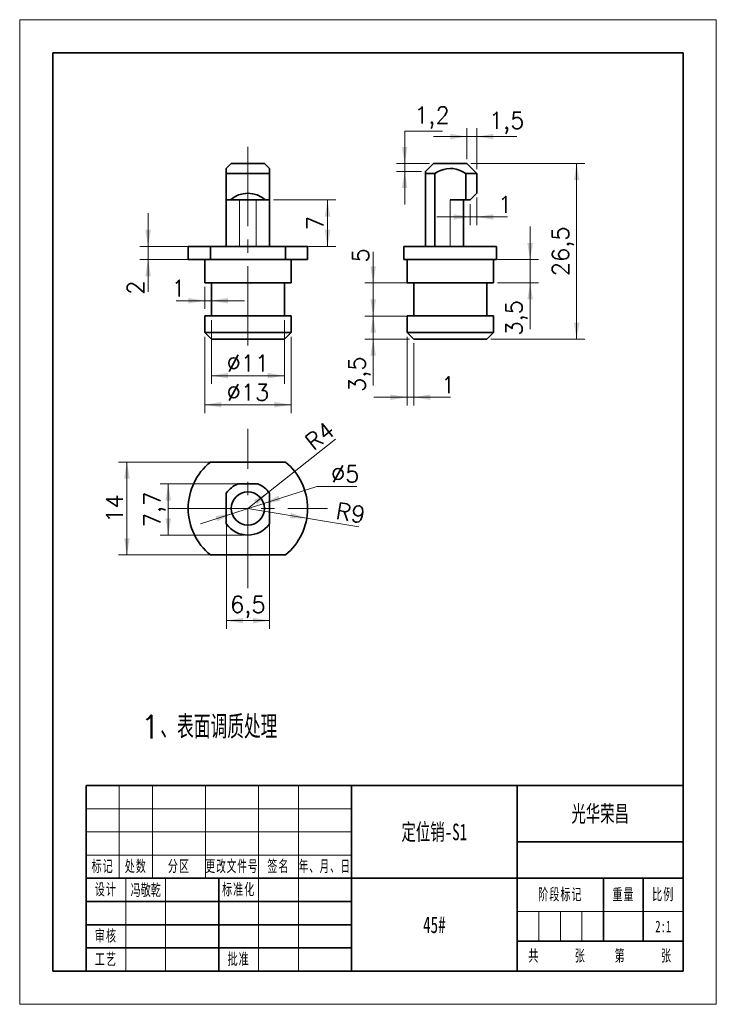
# Model space of a CAD drawing. Header units: millimetres. Extents: x -52 to 52, y -74 to 74.
import ezdxf
from ezdxf.enums import TextEntityAlignment as Align

# ---------------------------------------------------------------- set-up
doc = ezdxf.new("R2010")
doc.units = ezdxf.units.MM
doc.linetypes.add('点画线', pattern=[18, 12, -2, 2, -2])
doc.layers.get('0').update_dxf_attribs({"lineweight": 18})
for name, color, linetype, lineweight in [('中心线层', 1, '点画线', 18), ('尺寸线层', 3, 'Continuous', 18), ('粗实线层', 7, 'Continuous', 35), ('细实线层', 7, 'Continuous', 18)]:
    doc.layers.add(name, color=color, linetype=linetype, lineweight=lineweight)
doc.styles.get("Standard").update_dxf_attribs({"font": 'txt.shx', "bigfont": 'gbcbig.shx'})
doc.styles.add('标准', font='txt', dxfattribs={"width": 0.667})
doc.dimstyles.get("Standard").update_dxf_attribs({"dimtxt": 0.18, "dimasz": 0.18, "dimexe": 0.18, "dimexo": 0.0625, "dimgap": 0.09, "dimtad": 0, "dimtih": 1, "dimtoh": 1, "dimdec": 4, "dimzin": 0, "dimdsep": 46, "dimtxsty": 'Standard', "dimcen": 0.09, "dimdle": 0.36, "dimadec": 0, "dimazin": 0, "dimtfac": 1, "dimtdec": 4, "dimtofl": 0, "dimtmove": 0, "dimatfit": 3, "dimfxl": 1, "dimtolj": 1, "dimtzin": 0, "dimarcsym": 0})

# ---------------------------------------------------------------- blocks, each defined once
blk = doc.blocks.new('*X2')
at = {"layer": '粗实线层'}
for p, q in [((95, 138.5), (-95, 138.5)), ((-95, 138.5), (-95, -138.5)), ((95, -138.5), (95, 138.5)), ((-95, -138.5), (95, -138.5))]:
    blk.add_line(p, q, dxfattribs=at)
at = {"layer": '细实线层'}
for p, q in [((105, 148.5), (-105, 148.5)), ((-105, 148.5), (-105, -148.5)), ((105, -148.5), (105, 148.5)), ((-105, -148.5), (105, -148.5))]:
    blk.add_line(p, q, dxfattribs=at)
blk = doc.blocks.new('*X3')
at = {"layer": '粗实线层'}
for p, q in [((0, 56), (-180, 56)), ((-180, 56), (-180, 0)), ((-100, 56), (-100, 0)), ((-50, 56), (-50, 0)), ((0, 0), (0, 56)), ((0, 39), (-50, 39)), ((0, 28), (-180, 28)), ((-140, 28), (-140, 0)), ((-24, 28), (-24, 9)), ((-12, 28), (-12, 9)), ((-100, 21), (-180, 21)), ((-100, 14), (-180, 14)), ((0, 9), (-50, 9)), ((-100, 7), (-180, 7)), ((0, 0), (-180, 0))]:
    blk.add_line(p, q, dxfattribs=at)
at = {"layer": '细实线层'}
for p, q in [((-170, 56), (-170, 28)), ((-160, 56), (-160, 28)), ((-144, 56), (-144, 28)), ((-128, 56), (-128, 0)), ((-116, 56), (-116, 0)), ((-100, 49), (-180, 49)), ((-100, 42), (-180, 42)), ((-100, 35), (-180, 35)), ((-168, 28), (-168, 0)), ((-156, 28), (-156, 0)), ((0, 18), (-50, 18)), ((-43.5, 18), (-43.5, 9)), ((-37, 18), (-37, 9)), ((-30.5, 18), (-30.5, 9))]:
    blk.add_line(p, q, dxfattribs=at)
at = {"layer": '尺寸线层', "char_height": 3.5, "attachment_point": 5, "line_spacing_factor": 0.99982, "style": '标准'}
for s, insert, width in [('\\T1.1;标记', (-175, 31.5), 18), ('\\T1.1;处数', (-165, 31.5), 18), ('\\T1.1;分区', (-152, 31.5), 30), ('\\T1.1;{\\W0.592404;更改文件号}', (-136, 31.5), 30), ('\\T1.1;签名', (-122, 31.5), 22), ('\\T1.1;{\\W0.605422;年、月、日}', (-108, 31.5), 30), ('\\T1.1;设计', (-174, 24.5), 22), ('\\T1.1;标准化', (-134, 24.5), 22), ('\\T1.1;阶段标记', (-37, 23), 50), ('\\T1.1;重量', (-18, 23), 22), ('\\T1.1;比例', (-6, 23), 22), ('\\T1.1;审核', (-174, 10.5), 22), ('\\T1.1;共', (-45, 4.5), 8), ('\\T1.1;张', (-31, 4.5), 8), ('\\T1.1;第', (-19, 4.5), 8), ('\\T1.1;张', (-5, 4.5), 8), ('\\T1.1;工艺', (-174, 3.5), 22), ('\\T1.1;批准', (-134, 3.5), 22)]:
    blk.add_mtext(s, dxfattribs=dict(at, insert=insert, width=width))
at = {"layer": '尺寸线层', "style": '标准'}
for tag, height, width, p in [('标记C', 3.63, 0.664996, (-175, 52.5)), ('处数C', 3.63, 0.664996, (-165, 52.5)), ('分区C', 3.63, 0.667, (-152, 52.5)), ('更改文件号C', 3.63, 0.498314, (-136, 52.5)), ('更改签名C', 3.63, 0.447537, (-122, 52.5)), ('更改日期C', 3.63, 0.610278, (-108, 52.5)), ('单位名称', 5.19, 0.667, (-25, 47.5)), ('标记B', 3.63, 0.664996, (-175, 45.5)), ('处数B', 3.63, 0.664996, (-165, 45.5)), ('分区B', 3.63, 0.667, (-152, 45.5)), ('更改文件号B', 3.63, 0.498314, (-136, 45.5)), ('更改签名B', 3.63, 0.447537, (-122, 45.5)), ('更改日期B', 3.63, 0.610278, (-108, 45.5)), ('图纸名称', 5.19, 0.667, (-75, 42)), ('标记A', 3.63, 0.664996, (-175, 38.5)), ('处数A', 3.63, 0.664996, (-165, 38.5)), ('分区A', 3.63, 0.667, (-152, 38.5)), ('更改文件号A', 3.63, 0.498314, (-136, 38.5)), ('更改签名A', 3.63, 0.447537, (-122, 38.5)), ('更改日期A', 3.63, 0.610278, (-108, 38.5)), ('图纸编号', 5.19, 0.667, (-25, 33.5)), ('设计', 3.63, 0.667, (-162, 24.5)), ('设计日期', 3.63, 0.667, (-148, 24.5)), ('标准化', 3.63, 0.667, (-122, 24.5)), ('标准化日期', 3.63, 0.554163, (-108, 24.5)), ('材料名称', 5.19, 0.667, (-75, 14)), ('阶段标记S', 3.63, 0.223769, (-46.75, 13.5)), ('阶段标记A', 3.63, 0.223769, (-40.25, 13.5)), ('阶段标记B', 3.63, 0.223769, (-33.75, 13.5)), ('阶段标记C', 3.63, 0.223769, (-27.25, 13.5)), ('重量', 3.63, 0.667, (-18, 13.5)), ('图纸比例', 3.63, 0.510551, (-6, 13.5)), ('审核', 3.63, 0.667, (-162, 10.5)), ('审核日期', 3.63, 0.667, (-148, 10.5)), ('页数', 3.63, 0.667, (-38, 4.5)), ('页码', 3.63, 0.667, (-12, 4.5)), ('工艺', 3.63, 0.667, (-162, 3.5)), ('工艺日期', 3.63, 0.667, (-148, 3.5)), ('批准', 3.63, 0.667, (-122, 3.5)), ('批准日期', 3.63, 0.667, (-108, 3.5))]:
    blk.add_attdef(tag, text='', height=height, dxfattribs=dict(at, width=width)).set_placement(p, align=Align.MIDDLE_CENTER)
blk = doc.blocks.new('*X4')
at = {"layer": '尺寸线层', "linetype": 'Continuous'}
for points in [[(-21.35, -16.38), (-18.85, -15.97), (-18.85, -16.8)], [(-14.85, -16.38), (-17.35, -15.97), (-17.35, -16.8)]]:
    blk.add_hatch(color=0, dxfattribs=at).paths.add_polyline_path(points, flags=0)
at = {"layer": '尺寸线层', "color": 0, "linetype": 'Continuous'}
for p, q in [((-21.35, -0.1), (-21.35, -17.63)), ((-14.85, -0.1), (-14.85, -17.63)), ((-21.35, -16.38), (-14.85, -16.38))]:
    blk.add_line(p, q, dxfattribs=at)
at = {"layer": '尺寸线层', "color": 0, "insert": (-18.1, -14.33), "char_height": 2.5, "width": 7.1429, "attachment_point": 5}
blk.add_mtext('6,5', dxfattribs=at)
blk = doc.blocks.new('*X5')
at = {"layer": '尺寸线层', "linetype": 'Continuous'}
for points in [[(-15.72, 1.29), (-13.22, 1.66), (-13.47, 2.46)], [(-20.48, -0.24), (-22.74, -1.4), (-22.99, -0.61)]]:
    blk.add_hatch(color=0, dxfattribs=at).paths.add_polyline_path(points, flags=0)
at = {"layer": '尺寸线层', "color": 0, "linetype": 'Continuous'}
for q in [(-25.24, -1.77), (-1.66, 3.87)]:
    blk.add_line((-7.73, 3.87), q, dxfattribs=at)
at = {"layer": '尺寸线层', "color": 0, "insert": (-3.44, 5.74), "char_height": 2.5, "width": 7.1429, "attachment_point": 5}
blk.add_mtext('%%C5', dxfattribs=at)
blk = doc.blocks.new('*X6')
at = {"layer": '尺寸线层', "linetype": 'Continuous'}
blk.add_hatch(color=0, dxfattribs=at).paths.add_polyline_path([(-14.97, 3.01), (-16.67, 1.13), (-17.19, 1.79)], flags=0)
at = {"layer": '尺寸线层', "color": 0, "linetype": 'Continuous'}
blk.add_line((-4.91, 10.96), (-18.1, 0.53), dxfattribs=at)
at = {"layer": '尺寸线层', "color": 0, "linetype": 'Continuous', "insert": (-7.26, 11.49), "char_height": 2.5, "width": 6.0714, "attachment_point": 5, "rotation": 38.3419}
blk.add_mtext('R4', dxfattribs=at)
blk = doc.blocks.new('*X7')
at = {"layer": '尺寸线层', "linetype": 'Continuous'}
blk.add_hatch(color=0, dxfattribs=at).paths.add_polyline_path([(-9.23, -0.94), (-11.76, -0.94), (-11.62, -0.12)], flags=0)
at = {"layer": '尺寸线层', "color": 0, "linetype": 'Continuous'}
blk.add_line((-1.4, -2.24), (-18.1, 0.53), dxfattribs=at)
at = {"layer": '尺寸线层', "color": 0, "linetype": 'Continuous', "insert": (-2.6, -0.14), "char_height": 2.5, "width": 6.0714, "attachment_point": 5, "rotation": 350.5988}
blk.add_mtext('R9', dxfattribs=at)
blk = doc.blocks.new('*X8')
at = {"layer": '尺寸线层', "linetype": 'Continuous'}
for points in [[(-36.34, 7.53), (-35.92, 5.03), (-36.76, 5.03)], [(-36.34, -6.47), (-35.92, -3.97), (-36.76, -3.97)]]:
    blk.add_hatch(color=0, dxfattribs=at).paths.add_polyline_path(points, flags=0)
at = {"layer": '尺寸线层', "color": 0, "linetype": 'Continuous'}
for p, q in [((-18.73, 7.53), (-37.59, 7.53)), ((-36.34, 7.53), (-36.34, -6.47)), ((-18.73, -6.47), (-37.59, -6.47))]:
    blk.add_line(p, q, dxfattribs=at)
at = {"layer": '尺寸线层', "color": 0, "insert": (-38.21, 0.53), "char_height": 2.5, "width": 5, "attachment_point": 5, "rotation": 90}
blk.add_mtext('14', dxfattribs=at)
blk = doc.blocks.new('*X9')
at = {"layer": '尺寸线层', "linetype": 'Continuous'}
for points in [[(-30.1, 4.23), (-29.69, 1.73), (-30.52, 1.73)], [(-30.1, -3.47), (-29.69, -0.97), (-30.52, -0.97)]]:
    blk.add_hatch(color=0, dxfattribs=at).paths.add_polyline_path(points, flags=0)
at = {"layer": '尺寸线层', "color": 0, "linetype": 'Continuous'}
for p, q in [((-18.73, 4.23), (-31.35, 4.23)), ((-30.1, 4.23), (-30.1, -3.47)), ((-18.73, -3.47), (-31.35, -3.47))]:
    blk.add_line(p, q, dxfattribs=at)
at = {"layer": '尺寸线层', "color": 0, "insert": (-32.16, 0.38), "char_height": 2.5, "width": 7.5, "attachment_point": 5, "rotation": 90}
blk.add_mtext('7,7', dxfattribs=at)
blk = doc.blocks.new('*X10')
at = {"layer": '尺寸线层', "linetype": 'Continuous'}
for points in [[(-23.6, 20.56), (-21.1, 20.98), (-21.1, 20.15)], [(-12.6, 20.56), (-15.1, 20.98), (-15.1, 20.15)]]:
    blk.add_hatch(color=0, dxfattribs=at).paths.add_polyline_path(points, flags=0)
at = {"layer": '尺寸线层', "color": 0, "linetype": 'Continuous'}
for p, q in [((-23.6, 28.94), (-23.6, 19.31)), ((-12.6, 28.94), (-12.6, 19.31)), ((-23.6, 20.56), (-12.6, 20.56))]:
    blk.add_line(p, q, dxfattribs=at)
at = {"layer": '尺寸线层', "color": 0, "insert": (-18.1, 22.44), "char_height": 2.5, "width": 8.9286, "attachment_point": 5}
blk.add_mtext('%%C11', dxfattribs=at)
blk = doc.blocks.new('*X11')
at = {"layer": '尺寸线层', "linetype": 'Continuous'}
for points in [[(-24.6, 16.18), (-22.1, 16.6), (-22.1, 15.76)], [(-11.6, 16.18), (-14.1, 16.6), (-14.1, 15.76)]]:
    blk.add_hatch(color=0, dxfattribs=at).paths.add_polyline_path(points, flags=0)
at = {"layer": '尺寸线层', "color": 0, "linetype": 'Continuous'}
for p, q in [((-24.6, 26.44), (-24.6, 14.93)), ((-11.6, 26.44), (-11.6, 14.93)), ((-24.6, 16.18), (-11.6, 16.18))]:
    blk.add_line(p, q, dxfattribs=at)
at = {"layer": '尺寸线层', "color": 0, "insert": (-18.1, 18.05), "char_height": 2.5, "width": 9.6429, "attachment_point": 5}
blk.add_mtext('%%C13', dxfattribs=at)
blk = doc.blocks.new('*X12')
at = {"layer": '尺寸线层', "linetype": 'Continuous'}
for points in [[(-33.15, 40.06), (-32.73, 42.56), (-33.57, 42.56)], [(-33.15, 38.06), (-32.73, 35.56), (-33.57, 35.56)]]:
    blk.add_hatch(color=0, dxfattribs=at).paths.add_polyline_path(points, flags=0)
at = {"layer": '尺寸线层', "color": 0, "linetype": 'Continuous'}
for p, q in [((-33.15, 45.06), (-33.15, 33.21)), ((-24.39, 40.06), (-34.4, 40.06)), ((-24.39, 38.06), (-34.4, 38.06))]:
    blk.add_line(p, q, dxfattribs=at)
at = {"layer": '尺寸线层', "color": 0, "insert": (-35.03, 33.84), "char_height": 2.5, "width": 5, "attachment_point": 5, "rotation": 90}
blk.add_mtext('2', dxfattribs=at)
blk = doc.blocks.new('*X13')
at = {"layer": '尺寸线层', "linetype": 'Continuous'}
for points in [[(-6.1, 47.06), (-6.52, 44.56), (-5.68, 44.56)], [(-6.1, 40.06), (-6.52, 42.56), (-5.68, 42.56)]]:
    blk.add_hatch(color=0, dxfattribs=at).paths.add_polyline_path(points, flags=0)
at = {"layer": '尺寸线层', "color": 0, "linetype": 'Continuous'}
for p, q in [((-14.23, 47.06), (-4.85, 47.06)), ((-6.1, 40.06), (-6.1, 47.06)), ((-14.23, 40.06), (-4.85, 40.06))]:
    blk.add_line(p, q, dxfattribs=at)
at = {"layer": '尺寸线层', "color": 0, "insert": (-7.98, 43.56), "char_height": 2.5, "width": 5, "attachment_point": 5, "rotation": 90}
blk.add_mtext('7', dxfattribs=at)
blk = doc.blocks.new('*X14')
at = {"layer": '尺寸线层', "linetype": 'Continuous'}
for points in [[(0.78, 29.56), (1.2, 32.06), (0.36, 32.06)], [(0.78, 26.06), (1.2, 23.56), (0.36, 23.56)]]:
    blk.add_hatch(color=0, dxfattribs=at).paths.add_polyline_path(points, flags=0)
at = {"layer": '尺寸线层', "color": 0, "linetype": 'Continuous'}
for p, q in [((0.78, 34.56), (0.78, 19.07)), ((6.27, 29.56), (-0.47, 29.56)), ((6.27, 26.06), (-0.47, 26.06))]:
    blk.add_line(p, q, dxfattribs=at)
at = {"layer": '尺寸线层', "color": 0, "insert": (-1.27, 20.77), "char_height": 2.5, "width": 6.7857, "attachment_point": 5, "rotation": 90}
blk.add_mtext('3,5', dxfattribs=at)
blk = doc.blocks.new('*X15')
at = {"layer": '尺寸线层', "linetype": 'Continuous'}
for points in [[(0.78, 34.56), (0.36, 37.06), (1.2, 37.06)], [(0.78, 29.56), (0.36, 27.06), (1.2, 27.06)]]:
    blk.add_hatch(color=0, dxfattribs=at).paths.add_polyline_path(points, flags=0)
at = {"layer": '尺寸线层', "color": 0, "linetype": 'Continuous'}
for p, q in [((0.78, 24.56), (0.78, 39.23)), ((6.27, 34.56), (-0.47, 34.56)), ((6.27, 29.56), (-0.47, 29.56))]:
    blk.add_line(p, q, dxfattribs=at)
at = {"layer": '尺寸线层', "color": 0, "insert": (-1.1, 38.7), "char_height": 2.5, "width": 5, "attachment_point": 5, "rotation": 90}
blk.add_mtext('5', dxfattribs=at)
blk = doc.blocks.new('*X16')
at = {"layer": '尺寸线层', "linetype": 'Continuous'}
for points in [[(24.44, 38.06), (24.86, 40.56), (24.02, 40.56)], [(24.44, 34.56), (24.86, 32.06), (24.02, 32.06)]]:
    blk.add_hatch(color=0, dxfattribs=at).paths.add_polyline_path(points, flags=0)
at = {"layer": '尺寸线层', "color": 0, "linetype": 'Continuous'}
for p, q in [((24.44, 43.06), (24.44, 27.57)), ((19.52, 38.06), (25.69, 38.06)), ((19.52, 34.56), (25.69, 34.56))]:
    blk.add_line(p, q, dxfattribs=at)
at = {"layer": '尺寸线层', "color": 0, "insert": (22.39, 29.27), "char_height": 2.5, "width": 6.7857, "attachment_point": 5, "rotation": 90}
blk.add_mtext('3,5', dxfattribs=at)
blk = doc.blocks.new('*X17')
at = {"layer": '尺寸线层', "linetype": 'Continuous'}
for points in [[(5.53, 52.56), (5.94, 55.06), (5.11, 55.06)], [(5.53, 51.36), (5.94, 48.86), (5.11, 48.86)]]:
    blk.add_hatch(color=0, dxfattribs=at).paths.add_polyline_path(points, flags=0)
at = {"layer": '尺寸线层', "color": 0, "linetype": 'Continuous'}
for p, q in [((5.53, 57.43), (5.53, 46.36)), ((5.53, 57.43), (11.24, 57.43)), ((9.27, 52.56), (4.28, 52.56)), ((8.07, 51.36), (4.28, 51.36))]:
    blk.add_line(p, q, dxfattribs=at)
at = {"layer": '尺寸线层', "color": 0, "insert": (9.64, 59.48), "char_height": 2.5, "width": 6.4286, "attachment_point": 5}
blk.add_mtext('1,2', dxfattribs=at)
blk = doc.blocks.new('*X18')
at = {"layer": '尺寸线层', "linetype": 'Continuous'}
for points in [[(14.89, 56.62), (12.39, 57.04), (12.39, 56.21)], [(16.39, 56.62), (18.89, 57.04), (18.89, 56.21)]]:
    blk.add_hatch(color=0, dxfattribs=at).paths.add_polyline_path(points, flags=0)
at = {"layer": '尺寸线层', "color": 0, "linetype": 'Continuous'}
for p, q in [((9.89, 56.62), (16.39, 56.62)), ((14.89, 53.19), (14.89, 57.87)), ((16.39, 51.69), (16.39, 57.87)), ((16.39, 56.62), (22.42, 56.62))]:
    blk.add_line(p, q, dxfattribs=at)
at = {"layer": '尺寸线层', "color": 0, "insert": (20.9, 58.68), "char_height": 2.5, "width": 6.0714, "attachment_point": 5}
blk.add_mtext('1,5', dxfattribs=at)
blk = doc.blocks.new('*X19')
at = {"layer": '尺寸线层', "linetype": 'Continuous'}
for points in [[(31.45, 52.56), (31.87, 50.06), (31.03, 50.06)], [(31.45, 26.06), (31.87, 28.56), (31.03, 28.56)]]:
    blk.add_hatch(color=0, dxfattribs=at).paths.add_polyline_path(points, flags=0)
at = {"layer": '尺寸线层', "color": 0, "linetype": 'Continuous'}
for p, q in [((15.52, 52.56), (32.7, 52.56)), ((31.45, 52.56), (31.45, 26.06)), ((18.52, 26.06), (32.7, 26.06))]:
    blk.add_line(p, q, dxfattribs=at)
at = {"layer": '尺寸线层', "color": 0, "insert": (29.4, 39.31), "char_height": 2.5, "width": 10.7143, "attachment_point": 5, "rotation": 90}
blk.add_mtext('26,5', dxfattribs=at)
blk = doc.blocks.new('*X20')
at = {"layer": '尺寸线层', "linetype": 'Continuous'}
for points in [[(5.89, 17.31), (3.39, 16.89), (3.39, 17.72)], [(6.89, 17.31), (9.39, 16.89), (9.39, 17.72)]]:
    blk.add_hatch(color=0, dxfattribs=at).paths.add_polyline_path(points, flags=0)
at = {"layer": '尺寸线层', "color": 0, "linetype": 'Continuous'}
for p, q in [((5.89, 26.44), (5.89, 16.06)), ((6.89, 25.44), (6.89, 16.06)), ((6.89, 17.31), (0.89, 17.31)), ((6.89, 17.31), (12.44, 17.31))]:
    blk.add_line(p, q, dxfattribs=at)
at = {"layer": '尺寸线层', "color": 0, "insert": (12.09, 19.18), "char_height": 2.5, "width": 5, "attachment_point": 5}
blk.add_mtext('1', dxfattribs=at)
blk = doc.blocks.new('*X21')
at = {"layer": '尺寸线层', "linetype": 'Continuous'}
for points in [[(15.39, 44.5), (12.89, 44.08), (12.89, 44.91)], [(16.39, 44.5), (18.89, 44.08), (18.89, 44.91)]]:
    blk.add_hatch(color=0, dxfattribs=at).paths.add_polyline_path(points, flags=0)
at = {"layer": '尺寸线层', "color": 0, "linetype": 'Continuous'}
for p, q in [((15.39, 46.44), (15.39, 43.25)), ((16.39, 47.44), (16.39, 43.25)), ((16.39, 44.5), (10.39, 44.5)), ((16.39, 44.5), (21.01, 44.5))]:
    blk.add_line(p, q, dxfattribs=at)
at = {"layer": '尺寸线层', "color": 0, "insert": (20.66, 46.37), "char_height": 2.5, "width": 5, "attachment_point": 5}
blk.add_mtext('1', dxfattribs=at)
blk = doc.blocks.new('*X22')
at = {"layer": '尺寸线层', "linetype": 'Continuous'}
for points in [[(-24.6, 31.87), (-27.1, 31.45), (-27.1, 32.28)], [(-23.6, 31.87), (-21.1, 31.45), (-21.1, 32.28)]]:
    blk.add_hatch(color=0, dxfattribs=at).paths.add_polyline_path(points, flags=0)
at = {"layer": '尺寸线层', "color": 0, "linetype": 'Continuous'}
for p, q in [((-24.6, 33.94), (-24.6, 30.62)), ((-23.6, 33.94), (-23.6, 30.62)), ((-18.6, 31.87), (-28.92, 31.87))]:
    blk.add_line(p, q, dxfattribs=at)
at = {"layer": '尺寸线层', "color": 0, "insert": (-28.56, 33.74), "char_height": 2.5, "width": 5, "attachment_point": 5}
blk.add_mtext('1', dxfattribs=at)

msp = doc.modelspace()

# ---------------------------------------------------------------- linework, layer by layer
at = {"color": 7, "lineweight": 35, "ltscale": 0.026517}
for p, q in [((-20.604, 52.563), (-21.354, 51.813)), ((-15.604, 52.563), (-14.854, 51.813))]:
    msp.add_line(p, q, dxfattribs=at)
at = {"color": 7, "lineweight": 35, "ltscale": 0.125}
for p, q in [((-20.604, 52.563), (-15.604, 52.563)), ((-23.604, 34.563), (-23.604, 29.563)), ((-12.604, 34.563), (-12.604, 29.563)), ((6.892, 34.563), (6.892, 29.563)), ((17.892, 34.563), (17.892, 29.563))]:
    msp.add_line(p, q, dxfattribs=at)
at = {"color": 7, "lineweight": 35, "ltscale": 0.042426}
msp.add_line((9.892, 52.563), (8.692, 51.363), dxfattribs=at)
at = {"color": 7, "lineweight": 35, "ltscale": 0.0625}
for p, q in [((9.892, 52.563), (12.392, 52.563)), ((12.392, 52.563), (14.892, 52.563)), ((-24.604, 29.563), (-24.604, 27.063)), ((-11.604, 29.563), (-11.604, 27.063)), ((5.892, 29.563), (5.892, 27.063)), ((18.892, 29.563), (18.892, 27.063))]:
    msp.add_line(p, q, dxfattribs=at)
at = {"color": 7, "lineweight": 35, "ltscale": 0.053033}
msp.add_line((14.892, 52.563), (16.392, 51.063), dxfattribs=at)
at = {"color": 7, "lineweight": 35, "ltscale": 0.01875}
for p, q in [((-21.354, 51.813), (-21.354, 51.063)), ((-14.854, 51.063), (-14.854, 51.813))]:
    msp.add_line(p, q, dxfattribs=at)
at = {"color": 7, "lineweight": 35, "ltscale": 0.1}
for p, q in [((-21.354, 51.063), (-21.354, 47.063)), ((-14.854, 47.063), (-14.854, 51.063)), ((14.724, 51.063), (14.724, 47.063))]:
    msp.add_line(p, q, dxfattribs=at)
at = {"color": 7, "lineweight": 35, "ltscale": 0.1625}
for p, q in [((-21.354, 51.063), (-14.854, 51.063)), ((5.892, 34.563), (12.392, 34.563)), ((12.392, 34.563), (18.892, 34.563)), ((5.892, 29.563), (12.392, 29.563)), ((12.392, 29.563), (18.892, 29.563)), ((5.892, 27.063), (12.392, 27.063)), ((12.392, 27.063), (18.892, 27.063))]:
    msp.add_line(p, q, dxfattribs=at)
at = {"color": 7, "lineweight": 35, "ltscale": 0.0075}
msp.add_line((8.692, 51.063), (8.692, 51.363), dxfattribs=at)
at = {"color": 7, "lineweight": 35, "ltscale": 0.275}
for p, q in [((8.692, 51.063), (8.692, 40.063)), ((10.061, 51.063), (10.061, 40.063)), ((-12.604, 26.063), (-23.604, 26.063))]:
    msp.add_line(p, q, dxfattribs=at)
at = {"color": 7, "lineweight": 35, "ltscale": 0.034204}
msp.add_line((8.692, 51.063), (10.061, 51.063), dxfattribs=at)
at = {"color": 7, "lineweight": 35, "ltscale": 0.041704}
msp.add_line((14.724, 51.063), (16.392, 51.063), dxfattribs=at)
at = {"color": 7, "lineweight": 35, "ltscale": 0.075}
msp.add_line((16.392, 51.063), (16.392, 48.063), dxfattribs=at)
at = {"color": 7, "lineweight": 35, "ltscale": 0.035355}
for p, q in [((16.392, 48.063), (15.392, 47.063)), ((-23.604, 26.063), (-24.604, 27.063)), ((-12.604, 26.063), (-11.604, 27.063)), ((6.892, 26.063), (5.892, 27.063)), ((17.892, 26.063), (18.892, 27.063))]:
    msp.add_line(p, q, dxfattribs=at)
at = {"color": 7, "lineweight": 35, "ltscale": 0.175}
for p, q in [((-21.354, 47.063), (-21.354, 40.063)), ((-14.854, 47.063), (-14.854, 40.063)), ((14.392, 47.063), (14.392, 40.063)), ((5.392, 40.063), (12.392, 40.063)), ((12.392, 40.063), (19.392, 40.063)), ((5.392, 38.063), (12.392, 38.063)), ((12.392, 38.063), (19.392, 38.063))]:
    msp.add_line(p, q, dxfattribs=at)
at = {"color": 7, "lineweight": 35, "ltscale": 0.015106}
for p, q in [((-21.354, 47.063), (-20.75, 47.063)), ((-15.458, 47.063), (-14.854, 47.063))]:
    msp.add_line(p, q, dxfattribs=at)
at = {"color": 7, "lineweight": 35, "ltscale": 0.132288}
msp.add_line((-15.458, 47.063), (-20.75, 47.063), dxfattribs=at)
at = {"color": 7, "lineweight": 13, "ltscale": 0.175}
for p, q in [((-19.354, 47.063), (-19.354, 40.063)), ((-16.854, 40.063), (-16.854, 47.063)), ((12.392, 47.063), (12.392, 40.063))]:
    msp.add_line(p, q, dxfattribs=at)
at = {"color": 7, "lineweight": 35, "ltscale": 0.058296}
for p, q in [((12.392, 47.063), (14.724, 47.063)), ((-21.354, 2.86), (-21.354, 0.529)), ((-14.854, 0.529), (-14.854, 2.86)), ((-21.354, 0.529), (-21.354, -1.803)), ((-14.854, -1.803), (-14.854, 0.529))]:
    msp.add_line(p, q, dxfattribs=at)
at = {"color": 7, "lineweight": 35, "ltscale": 0.016704}
msp.add_line((14.724, 47.063), (15.392, 47.063), dxfattribs=at)
at = {"color": 7, "lineweight": 35, "ltscale": 0.083578}
for p, q in [((-27.104, 40.063), (-23.761, 40.063)), ((-12.447, 40.063), (-9.104, 40.063)), ((-27.104, 38.063), (-23.761, 38.063)), ((-12.447, 38.063), (-9.104, 38.063))]:
    msp.add_line(p, q, dxfattribs=at)
at = {"color": 7, "lineweight": 35, "ltscale": 0.05}
for p, q in [((-27.104, 40.063), (-27.104, 38.063)), ((-23.761, 38.063), (-23.761, 40.063)), ((-12.447, 40.063), (-12.447, 38.063)), ((-9.104, 40.063), (-9.104, 38.063)), ((5.392, 40.063), (5.392, 38.063)), ((19.392, 38.063), (19.392, 40.063))]:
    msp.add_line(p, q, dxfattribs=at)
at = {"color": 7, "lineweight": 35, "ltscale": 0.282843}
for p, q in [((-23.761, 40.063), (-12.447, 40.063)), ((-12.447, 38.063), (-23.761, 38.063)), ((-12.447, 7.529), (-23.761, 7.529)), ((-23.761, -6.471), (-12.447, -6.471))]:
    msp.add_line(p, q, dxfattribs=at)
at = {"color": 7, "lineweight": 35, "ltscale": 0.0875}
for p, q in [((-24.604, 38.063), (-24.604, 34.563)), ((-11.604, 38.063), (-11.604, 34.563)), ((5.892, 38.063), (5.892, 34.563)), ((18.892, 38.063), (18.892, 34.563))]:
    msp.add_line(p, q, dxfattribs=at)
at = {"color": 7, "lineweight": 35, "ltscale": 0.325}
for p, q in [((-24.604, 34.563), (-11.604, 34.563)), ((-24.604, 29.563), (-11.604, 29.563)), ((-24.604, 27.063), (-11.604, 27.063))]:
    msp.add_line(p, q, dxfattribs=at)
at = {"color": 7, "lineweight": 35, "ltscale": 0.1375}
for p, q in [((12.392, 26.063), (6.892, 26.063)), ((17.892, 26.063), (12.392, 26.063))]:
    msp.add_line(p, q, dxfattribs=at)
at = {"color": 7, "lineweight": 35, "ltscale": 0.075995}
msp.add_line((-19.624, 4.229), (-16.584, 4.229), dxfattribs=at)
at = {"color": 7, "lineweight": 35}
for points in [[(10.061, 51.063), (10.494, 51.299), (10.943, 51.504), (11.409, 51.667), (11.844, 51.767), (12.392, 51.813)], [(12.392, 51.813), (12.834, 51.783), (13.269, 51.696), (13.738, 51.545), (14.189, 51.349), (14.724, 51.063)]]:
    msp.add_lwpolyline(points, dxfattribs=at)
msp.add_circle((-18.104, 0.529), 2.5, dxfattribs=at)
for centre, radius, start, end in [((-18.104, 44.062), 4, 48.59196, 131.40886), ((-18.104, 0.529), 9, 128.94244, 231.05756), ((-18.104, 0.529), 9, 308.94244, 51.05756), ((-18.104, 0.529), 4, 112.33165, 144.34091), ((-18.104, 0.529), 4, 35.65909, 67.66836), ((-18.104, 0.529), 4, 215.65909, 324.34091)]:
    msp.add_arc(centre, radius, start, end, dxfattribs=at)
at = {"layer": '中心线层'}
for p, q in [((-18.104, 55.092), (-18.104, 24.31)), ((-18.104, -11.471), (-18.104, 12.529)), ((-30.104, 0.529), (-6.104, 0.529))]:
    msp.add_line(p, q, dxfattribs=at)

# ---------------------------------------------------------------- block references
at = {"layer": '粗实线层', "xscale": 0.5, "yscale": 0.5, "zscale": 0.5}
msp.add_blockref('*X2', (0, 0), dxfattribs=at)
at = {"layer": '粗实线层'}
ref = msp.add_blockref('*X3', (47.5, -69.25), dxfattribs=dict(at, xscale=0.5, yscale=0.5, zscale=0.5))
ref.add_attrib('单位名称', '光华荣昌', dxfattribs={"layer": '尺寸线层', "height": 2.5, "style": '标准', "width": 0.667}).set_placement((35, -45.5), align=Align.MIDDLE_CENTER)
ref.add_attrib('图纸名称', '定位销-S1', dxfattribs={"layer": '尺寸线层', "height": 2.5, "style": '标准', "width": 0.667}).set_placement((10, -48.25), align=Align.MIDDLE_CENTER)
ref.add_attrib('材料名称', '45#', dxfattribs={"layer": '尺寸线层', "height": 2.5, "style": '标准', "width": 0.667}).set_placement((10, -62.25), align=Align.MIDDLE_CENTER)
ref.add_attrib('图纸比例', '2:1', dxfattribs={"layer": '尺寸线层', "height": 1.75, "style": '标准', "width": 0.667}).set_placement((44.5, -62.5), align=Align.MIDDLE_CENTER)
ref.add_attrib('设计', '冯敬乾', dxfattribs={"layer": '尺寸线层', "height": 1.75, "style": '标准', "width": 0.667}).set_placement((-33.5, -57), align=Align.MIDDLE_CENTER)

# ---------------------------------------------------------------- texts
at = {"layer": '尺寸线层', "insert": (-34.299, -30.665), "char_height": 10, "width": 44.3777, "attachment_point": 1}
msp.add_mtext('{\\H0.35x;1、表面调质处理\\P}', dxfattribs=at)

# ---------------------------------------------------------------- dimensions: what is measured, and where the dimension line sits
at = {"layer": '尺寸线层'}
for base, p1, p2, override, picture, middle in [((5.528, 51.363), (9.892, 52.563), (8.692, 51.363), {"dimtxt": 2.5, "dimasz": 2.5, "dimexe": 1.25, "dimexo": 0.625, "dimgap": 0.625, "dimtad": 1, "dimdec": 2, "dimzin": 8, "dimdsep": 44, "dimsah": 1, "dimdle": 5, "dimtdec": 2, "dimtofl": 1, "dimatfit": 0, "dimtfill": 1, "dimtzin": 8}, '*X17', (5.528, 57.427)), ((24.44, 34.563), (18.892, 38.063), (18.892, 34.563), {"dimtxt": 2.5, "dimasz": 2.5, "dimexe": 1.25, "dimexo": 0.625, "dimgap": 0.625, "dimtad": 1, "dimtih": 0, "dimtoh": 0, "dimdec": 2, "dimzin": 8, "dimdsep": 44, "dimsah": 1, "dimdle": 5, "dimtdec": 2, "dimtofl": 1, "dimatfit": 0, "dimtfill": 1, "dimtzin": 8}, '*X16', (24.44, 29.266))]:
    dim = msp.add_linear_dim(base=base, p1=p1, p2=p2, angle=90, dimstyle='Standard', override=override, dxfattribs=at)
    dim.commit()
    dim.dimension.update_dxf_attribs({"geometry": picture, "text_midpoint": middle, "dimtype": 160})
for base, p1, p2, override, picture, middle in [((16.392, 56.622), (14.892, 52.563), (16.392, 51.063), {"dimtxt": 2.5, "dimasz": 2.5, "dimexe": 1.25, "dimexo": 0.625, "dimgap": 0.625, "dimtad": 1, "dimdec": 2, "dimzin": 8, "dimdsep": 44, "dimsah": 1, "dimdle": 5, "dimtdec": 2, "dimtofl": 1, "dimatfit": 0, "dimtfill": 1, "dimtzin": 8}, '*X18', (20.899, 56.622)), ((15.392, 44.497), (16.392, 48.063), (15.392, 47.063), {"dimtxt": 2.5, "dimasz": 2.5, "dimexe": 1.25, "dimexo": 0.625, "dimgap": 0.625, "dimtad": 1, "dimdec": 2, "dimzin": 8, "dimdsep": 44, "dimsah": 1, "dimdle": 5, "dimtdec": 2, "dimtofl": 1, "dimatfit": 0, "dimtfill": 1, "dimtzin": 8}, '*X21', (20.657, 44.497)), ((-24.604, 31.866), (-23.604, 34.563), (-24.604, 34.563), {"dimtxt": 2.5, "dimasz": 2.5, "dimexe": 1.25, "dimexo": 0.625, "dimgap": 0.625, "dimtad": 1, "dimtih": 0, "dimtoh": 0, "dimdec": 2, "dimzin": 8, "dimdsep": 44, "dimsah": 1, "dimdle": 5, "dimtdec": 2, "dimtofl": 1, "dimatfit": 0, "dimtfill": 1, "dimtzin": 8}, '*X22', (-28.561, 31.866)), ((5.892, 17.307), (6.892, 26.063), (5.892, 27.063), {"dimtxt": 2.5, "dimasz": 2.5, "dimexe": 1.25, "dimexo": 0.625, "dimgap": 0.625, "dimtad": 1, "dimdec": 2, "dimzin": 8, "dimdsep": 44, "dimsah": 1, "dimdle": 5, "dimtdec": 2, "dimtofl": 1, "dimatfit": 0, "dimtfill": 1, "dimtzin": 8}, '*X20', (12.087, 17.307))]:
    dim = msp.add_linear_dim(base=base, p1=p1, p2=p2, dimstyle='Standard', override=override, dxfattribs=at)
    dim.commit()
    dim.dimension.update_dxf_attribs({"geometry": picture, "text_midpoint": middle, "dimtype": 160})
for base, p1, p2, picture, middle in [((31.451, 26.063), (14.892, 52.563), (17.892, 26.063), '*X19', (31.451, 39.313)), ((-6.101, 47.063), (-14.854, 40.063), (-14.854, 47.063), '*X13', (-6.101, 43.563)), ((-33.151, 38.063), (-23.761, 40.063), (-23.761, 38.063), '*X12', (-33.151, 33.938)), ((0.78, 34.563), (6.892, 29.563), (6.892, 34.563), '*X15', (0.78, 38.598)), ((0.78, 26.063), (6.892, 29.563), (6.892, 26.063), '*X14', (0.78, 20.866)), ((-36.34, -6.471), (-18.104, 7.529), (-18.104, -6.471), '*X8', (-36.34, 0.529)), ((-30.104, -3.471), (-18.104, 4.229), (-18.104, -3.471), '*X9', (-30.104, 0.379))]:
    dim = msp.add_linear_dim(base=base, p1=p1, p2=p2, angle=90, dimstyle='Standard', override={"dimtxt": 2.5, "dimasz": 2.5, "dimexe": 1.25, "dimexo": 0.625, "dimgap": 0.625, "dimtad": 1, "dimtih": 0, "dimtoh": 0, "dimdec": 2, "dimzin": 8, "dimdsep": 44, "dimsah": 1, "dimdle": 5, "dimtdec": 2, "dimtofl": 1, "dimatfit": 0, "dimtfill": 1, "dimtzin": 8}, dxfattribs=at)
    dim.commit()
    dim.dimension.update_dxf_attribs({"geometry": picture, "text_midpoint": middle})
for base, p1, p2, text, picture, middle in [((-12.604, 20.565), (-23.604, 29.563), (-12.604, 29.563), '%%C11', '*X10', (-18.104, 20.565)), ((-11.604, 16.179), (-24.604, 27.063), (-11.604, 27.063), '%%C13', '*X11', (-18.104, 16.179))]:
    dim = msp.add_linear_dim(base=base, p1=p1, p2=p2, text=text, dimstyle='Standard', override={"dimtxt": 2.5, "dimasz": 2.5, "dimexe": 1.25, "dimexo": 0.625, "dimgap": 0.625, "dimtad": 1, "dimtih": 0, "dimtoh": 0, "dimdec": 2, "dimzin": 8, "dimdsep": 44, "dimsah": 1, "dimdle": 5, "dimtdec": 2, "dimtofl": 1, "dimatfit": 0, "dimtfill": 1, "dimtzin": 8}, dxfattribs=at)
    dim.commit()
    dim.dimension.update_dxf_attribs({"geometry": picture, "text_midpoint": middle})
for mpoint, picture, middle in [((-14.967, 3.01), '*X6', (-6.101, 10.023)), ((-9.225, -0.942), '*X7', (-2.902, -1.988))]:
    dim = msp.add_radius_dim(center=(-18.104, 0.529), mpoint=mpoint, dimstyle='Standard', override={"dimtxt": 2.5, "dimasz": 2.5, "dimexe": 1.25, "dimexo": 0.625, "dimgap": 0.625, "dimtad": 1, "dimtih": 0, "dimtoh": 0, "dimdec": 2, "dimzin": 8, "dimdsep": 44, "dimpost": 'R<>', "dimsah": 1, "dimdle": 5, "dimtdec": 2, "dimtofl": 1, "dimatfit": 0, "dimtfill": 1, "dimtzin": 8}, dxfattribs=at)
    dim.commit()
    dim.dimension.update_dxf_attribs({"geometry": picture, "text_midpoint": middle})
dim = msp.add_diameter_dim_2p(p1=(-20.484, -0.237), p2=(-15.724, 1.294), dimstyle='Standard', override={"dimtxt": 2.5, "dimasz": 2.5, "dimexe": 1.25, "dimexo": 0.625, "dimgap": 0.625, "dimtad": 1, "dimdec": 2, "dimzin": 8, "dimdsep": 44, "dimpost": '%%C<>', "dimsah": 1, "dimdle": 5, "dimtdec": 2, "dimtofl": 1, "dimatfit": 0, "dimtfill": 1, "dimtzin": 8}, dxfattribs=at)
dim.commit()
dim.dimension.update_dxf_attribs({"geometry": '*X5', "text_midpoint": (-7.73, 3.866), "dimtype": 163})
dim = msp.add_linear_dim(base=(-14.854, -16.384), p1=(-21.354, 0.529), p2=(-14.854, 0.529), dimstyle='Standard', override={"dimtxt": 2.5, "dimasz": 2.5, "dimexe": 1.25, "dimexo": 0.625, "dimgap": 0.625, "dimtad": 1, "dimtih": 0, "dimtoh": 0, "dimdec": 2, "dimzin": 8, "dimdsep": 44, "dimsah": 1, "dimdle": 5, "dimtdec": 2, "dimtofl": 1, "dimatfit": 0, "dimtfill": 1, "dimtzin": 8}, dxfattribs=at)
dim.commit()
dim.dimension.update_dxf_attribs({"geometry": '*X4', "text_midpoint": (-18.104, -16.384)})

doc.saveas('drawing.dxf')
